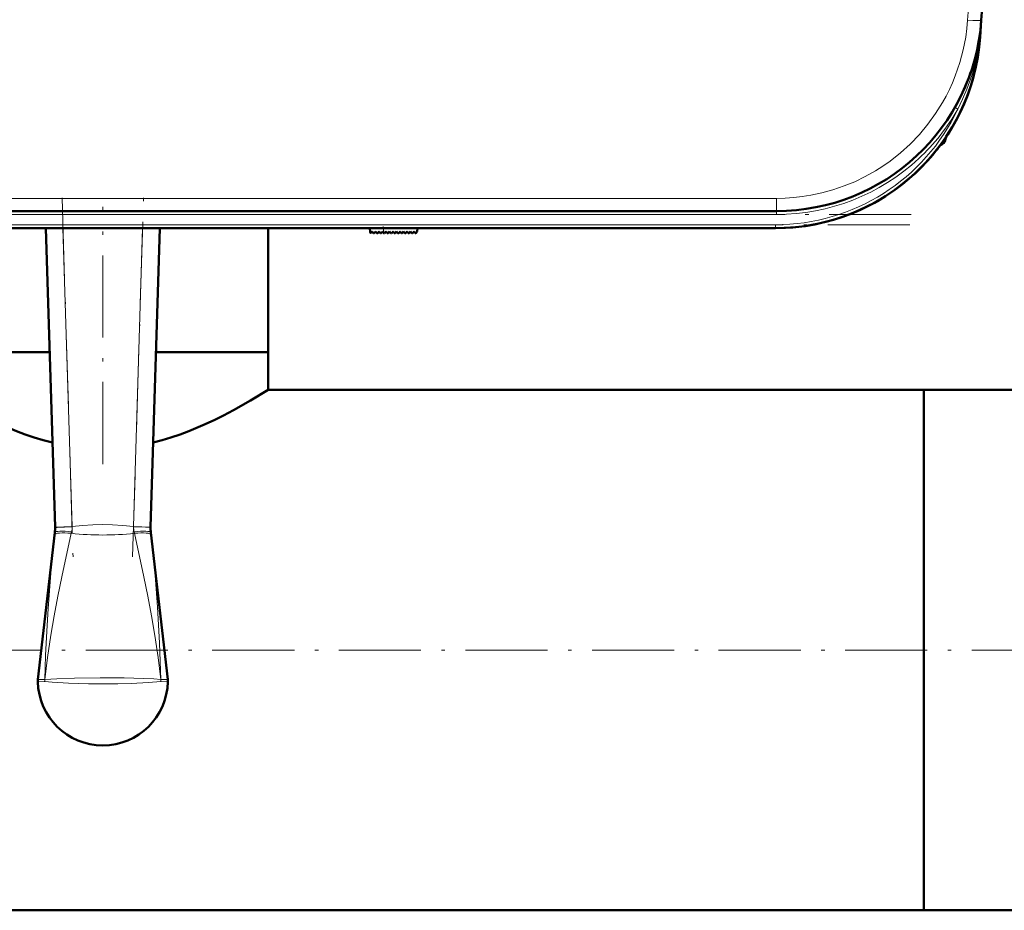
# Model space of a CAD drawing. Extents: x -1358 to 1757, y -1616 to 699.
# Tile 14 of 96: x 285 to 429, y -1611 to -1481. Entities that reach past the tile are written whole.
import ezdxf

# ---------------------------------------------------------------- set-up
doc = ezdxf.new("R2010")
doc.units = 0
doc.linetypes.add('DASHDOT', pattern=[18.5, 12, -3, 0.5, -3])

msp = doc.modelspace()

# ---------------------------------------------------------------- linework, layer by layer
at = {"color": 7, "lineweight": 18}
for p, q in [((423.18, -1481.07), (423.27, -1479.88)), ((425.17, -1481.18), (425.18, -1481.07)), ((424.95, -1483.57), (425, -1483.57)), ((421.44, -1493.91), (421.31, -1493.84)), ((421.75, -1494.07), (421.44, -1493.91)), ((419.94, -1498.27), (419.94, -1498.55)), ((395.25, -1507.12), (198.33, -1507.12)), ((395.25, -1507.12), (395.25, -1508.98)), ((395.25, -1509.48), (198.33, -1509.48)), ((395.25, -1509.48), (395.25, -1508.98)), ((395.08, -1510.98), (198.5, -1510.98)), ((290.97, -1511.48), (292.31, -1555.08)), ((301.28, -1555.08), (302.61, -1511.48)), ((337.86, -1512.21), (337.8, -1511.48)), ((395.08, -1510.98), (395.08, -1511.48)), ((292.31, -1555.08), (289.81, -1555.16)), ((292.31, -1555.08), (292.3, -1555.13)), ((301.28, -1555.13), (301.28, -1555.08)), ((301.28, -1555.08), (303.78, -1555.16)), ((289.74, -1556.3), (289.78, -1555.94)), ((292.22, -1555.84), (292.17, -1556.08)), ((301.41, -1556.08), (301.36, -1555.84)), ((303.8, -1555.94), (303.84, -1556.3)), ((288.31, -1577.46), (288.32, -1577.46)), ((305.27, -1577.46), (305.27, -1577.46))]:
    msp.add_line(p, q, dxfattribs=at)
at = {"color": 7, "lineweight": 50}
for p, q in [((425.26, -1479.88), (425.18, -1481.07)), ((425.18, -1481.07), (425, -1483.57)), ((424.9, -1483.56), (424.91, -1483.51)), ((424.96, -1483.56), (424.91, -1483.94)), ((424.95, -1483.57), (424.91, -1483.93)), ((424.84, -1483.9), (424.85, -1483.9)), ((424.85, -1483.89), (424.85, -1483.89)), ((418.13, -1500.67), (417.83, -1501.03)), ((418.1, -1500.71), (417.83, -1501.03)), ((417.13, -1501.82), (417.33, -1501.59)), ((417.15, -1501.79), (417.13, -1501.82)), ((417.13, -1501.82), (417.14, -1501.81)), ((417.14, -1501.81), (417.13, -1501.81)), ((417.13, -1501.81), (417.13, -1501.82)), ((417.17, -1501.77), (417.16, -1501.78)), ((417.45, -1501.47), (417.3, -1501.63)), ((417.44, -1501.48), (417.3, -1501.63)), ((417.31, -1501.62), (417.37, -1501.55)), ((417.81, -1501.05), (417.79, -1501.08)), ((395.25, -1508.98), (198.33, -1508.98)), ((395.08, -1511.48), (198.5, -1511.48)), ((289.81, -1555.16), (288.47, -1511.48)), ((305.11, -1511.48), (303.78, -1555.16)), ((320.94, -1529.59), (320.94, -1511.48)), ((335.79, -1511.48), (335.84, -1512.06)), ((336.01, -1512.13), (336.16, -1511.98)), ((336.16, -1511.98), (336.3, -1512.18)), ((336.46, -1512.19), (336.67, -1511.98)), ((336.67, -1511.98), (336.81, -1512.18)), ((336.97, -1512.19), (337.18, -1511.98)), ((337.18, -1511.98), (337.32, -1512.18)), ((337.48, -1512.19), (337.69, -1511.98)), ((337.69, -1511.98), (337.83, -1512.18)), ((338.2, -1511.98), (337.99, -1512.19)), ((338.34, -1512.18), (338.2, -1511.98)), ((338.71, -1511.98), (338.5, -1512.19)), ((338.85, -1512.18), (338.71, -1511.98)), ((339.22, -1511.98), (339.01, -1512.19)), ((339.36, -1512.18), (339.22, -1511.98)), ((339.73, -1511.98), (339.52, -1512.19)), ((339.87, -1512.18), (339.73, -1511.98)), ((340.24, -1511.98), (340.03, -1512.19)), ((340.38, -1512.18), (340.24, -1511.98)), ((340.75, -1511.98), (340.54, -1512.19)), ((340.89, -1512.18), (340.75, -1511.98)), ((341.26, -1511.98), (341.05, -1512.19)), ((341.4, -1512.18), (341.26, -1511.98)), ((341.77, -1511.98), (341.56, -1512.19)), ((341.91, -1512.18), (341.77, -1511.98)), ((342.28, -1511.98), (342.07, -1512.19)), ((342.42, -1512.17), (342.28, -1511.98)), ((342.75, -1511.98), (342.58, -1512.18)), ((342.79, -1511.48), (342.75, -1511.98)), ((289.03, -1529.59), (272.64, -1529.59)), ((289.03, -1529.59), (278.08, -1529.59)), ((320.94, -1529.59), (304.56, -1529.59)), ((320.94, -1529.59), (304.56, -1529.59)), ((320.94, -1535.09), (320.94, -1529.59)), ((416.79, -1535.09), (320.94, -1535.09)), ((416.79, -1591.38), (416.79, -1535.09)), ((416.79, -1535.09), (431.79, -1535.09)), ((416.79, -1535.09), (416.79, -1611.19)), ((289.81, -1555.24), (289.81, -1555.16)), ((303.78, -1555.16), (303.77, -1555.24)), ((287.31, -1577.44), (289.78, -1555.95)), ((289.78, -1555.94), (289.78, -1555.95)), ((303.8, -1555.95), (303.8, -1555.94)), ((306.27, -1577.44), (303.8, -1555.95)), ((416.79, -1611.19), (416.79, -1591.38)), ((416.79, -1611.19), (-143.21, -1611.19)), ((416.79, -1611.19), (431.79, -1611.19))]:
    msp.add_line(p, q, dxfattribs=at)
at = {"color": 7, "linetype": 'DASHDOT', "lineweight": 18}
for p, q in [((290.84, -1507.03), (292.44, -1559.53)), ((301.14, -1559.53), (302.74, -1507.03)), ((414.95, -1509.48), (178.64, -1509.48)), ((296.79, -1545.96), (296.79, -1508.34)), ((414.74, -1510.98), (178.85, -1510.98)), ((472.79, -1573.14), (-199.21, -1573.14))]:
    msp.add_line(p, q, dxfattribs=at)
at = {"color": 7, "linetype": 'DASHDOT', "lineweight": 18, "ltscale": 0.028003}
msp.add_line((337.87, -1512.33), (337.78, -1511.21), dxfattribs=at)
at = {"color": 7, "lineweight": 18}
for points in [[(395.25, -1507.12), (396.49, -1507.09), (397.76, -1507), (398.99, -1506.87), (400.26, -1506.67), (401.87, -1506.32), (403.5, -1505.87), (405.15, -1505.31), (406.68, -1504.68), (408.21, -1503.94), (409.71, -1503.09), (410.8, -1502.41), (411.86, -1501.66), (413.36, -1500.48), (414.78, -1499.19), (416.13, -1497.77), (417.37, -1496.28), (418.5, -1494.72), (419.5, -1493.11), (420.03, -1492.16), (420.51, -1491.19), (420.96, -1490.21), (421.36, -1489.23), (422.04, -1487.26), (422.54, -1485.39), (422.9, -1483.55), (423.07, -1482.3), (423.18, -1481.07)], [(424.91, -1483.93), (424.63, -1485.7), (424.26, -1487.44), (423.78, -1489.16), (423.07, -1491.17), (422.45, -1492.64), (421.76, -1494.07)], [(289.81, -1555.24), (289.81, -1555.24), (289.81, -1555.23), (289.84, -1555.23), (290.14, -1555.21), (292.3, -1555.13)], [(292.31, -1555.08), (293.81, -1554.94), (295.33, -1554.84), (296.76, -1554.81), (298.19, -1554.84), (299.73, -1554.93), (301.28, -1555.08)], [(301.28, -1555.13), (303.05, -1555.2), (303.75, -1555.23), (303.77, -1555.23), (303.77, -1555.24)], [(288.3, -1577.46), (288.43, -1573.92), (288.59, -1570.38), (288.79, -1567.09), (289.03, -1563.81), (289.36, -1560.05), (289.74, -1556.3)], [(292.17, -1556.08), (290.8, -1562.42), (290.22, -1565.27), (289.67, -1568.12), (289.18, -1570.99), (288.71, -1574.22), (288.32, -1577.46)], [(305.27, -1577.46), (304.88, -1574.23), (304.4, -1571), (303.91, -1568.13), (303.37, -1565.28), (302.79, -1562.43), (301.41, -1556.08)], [(303.84, -1556.3), (304.37, -1561.55), (304.78, -1566.83), (305.08, -1572.14), (305.28, -1577.46)], [(288.3, -1577.74), (287.32, -1577.77), (287.3, -1577.77), (287.29, -1577.77), (287.29, -1577.77)], [(287.31, -1577.44), (287.31, -1577.44), (287.32, -1577.43), (287.43, -1577.43), (288.3, -1577.46)], [(296.79, -1578.08), (294.7, -1578.06), (291.77, -1577.99), (289.38, -1577.85), (288.3, -1577.74)], [(288.31, -1577.46), (290.06, -1577.33), (292.65, -1577.24), (296.38, -1577.19), (296.79, -1577.19)], [(296.79, -1577.19), (299.89, -1577.22), (302.74, -1577.29), (304.24, -1577.37), (305.27, -1577.46)], [(305.28, -1577.74), (303.47, -1577.91), (300.95, -1578.02), (298.99, -1578.06), (296.79, -1578.08)], [(305.28, -1577.46), (306.24, -1577.43), (306.27, -1577.44), (306.27, -1577.44), (306.27, -1577.44)], [(306.29, -1577.77), (306.29, -1577.77), (306.28, -1577.77), (306.17, -1577.78), (305.28, -1577.74)]]:
    msp.add_lwpolyline(points, dxfattribs=at)
at = {"color": 7, "lineweight": 50}
for points in [[(289.43, -1542.83), (288.09, -1542.48), (286.78, -1542.08), (285.44, -1541.62), (284.15, -1541.13), (282.55, -1540.47), (281.03, -1539.78), (279.13, -1538.84), (277.4, -1537.92), (275.88, -1537.06), (274.28, -1536.11), (272.64, -1535.09)], [(320.94, -1535.09), (318.39, -1536.66), (315.91, -1538.07), (314.45, -1538.84), (313.15, -1539.49), (311.77, -1540.14), (309.38, -1541.15), (308.09, -1541.64), (306.75, -1542.1), (305.47, -1542.48), (304.15, -1542.83)]]:
    msp.add_lwpolyline(points, dxfattribs=at)
for centre, radius, start, end in [((395.25, -1478.98), 30, 270, 356), ((395.08, -1481.48), 30, 270, 356), ((424.98, -1483.47), 0.0872, 210.963, 254.4077), ((395.08, -1481.48), 30, 270, 346.5066), ((395.25, -1478.97), 30, 336.0228, 341.4432), ((395.08, -1481.48), 30, 326.3789, 338.6162), ((395.38, -1479.04), 29.86, 330.2994, 333.6542), ((395.08, -1481.48), 30, 320.0609, 323.3274), ((418.69, -1498.18), 1.3, 290.0791, 343.3985), ((418.69, -1498.18), 1.3, 290.0783, 343.3985), ((411.31, -1495.98), 9, 343.3984, 346.4437), ((411.31, -1495.98), 9, 343.3984, 346.444), ((395.36, -1481.71), 29.63, 318.847, 319.971), ((395.47, -1481.81), 29.49, 318.9322, 320.0996), ((395.08, -1481.48), 30, 317.7896, 319.4459), ((335.94, -1512.05), 0.1, 185, 315), ((336.38, -1512.12), 0.1, 215, 315), ((336.89, -1512.12), 0.1, 215, 315), ((337.4, -1512.12), 0.1, 215, 315), ((337.91, -1512.12), 0.1, 215, 315), ((338.42, -1512.12), 0.1, 215, 315), ((338.93, -1512.12), 0.1, 215, 315), ((339.44, -1512.12), 0.1, 215, 315), ((339.96, -1512.12), 0.1, 215, 315), ((340.47, -1512.12), 0.1, 215, 315), ((340.98, -1512.12), 0.1, 215, 315), ((341.49, -1512.12), 0.1, 215, 315), ((342, -1512.12), 0.1, 215, 315), ((342.5, -1512.11), 0.1, 215, 319.585), ((284.77, -1555.39), 5.04, 353.717, 1.7402), ((308.81, -1555.39), 5.04, 178.2598, 186.283), ((289.82, -1577.72), 2.53, 173.4796, 181.0425), ((296.79, -1577.59), 9.5, 181.0875, 269.9999), ((296.79, -1577.59), 9.5, 270, 358.9168), ((303.79, -1577.72), 2.5, 358.92, 6.5602)]:
    msp.add_arc(centre, radius, start, end, dxfattribs=at)
at = {"color": 7, "lineweight": 18}
for centre, radius, start, end in [((364.44, -1476.82), 60.89, 353.6418, 356.0008), ((395.08, -1481.48), 29.5, 270, 334.723), ((395.26, -1478.99), 30.49, 312.9537, 330.3448), ((395.26, -1478.99), 30.49, 269.9925, 312.9526), ((288.86, -1555.1), 3.45, 347.5497, 359.4352), ((304.73, -1555.1), 3.45, 180.5645, 192.4507), ((296.79, -1512.94), 43.39, 263.889, 276.111), ((291.09, -1577.78), 2.8, 173.4602, 179.3066), ((291.09, -1577.68), 2.79, 175.505, 181.3275), ((302.49, -1577.78), 2.8, 0.6934, 6.5398), ((302.5, -1577.68), 2.79, 358.6725, 4.495)]:
    msp.add_arc(centre, radius, start, end, dxfattribs=at)
for centre, major_axis, ratio, start_param, end_param in [((423.18, -1480.93), (2, -0.14), 0.069587, 4.717255, 6.283185), ((292.23, -1556.57), (2.49, -0.27), 0.191483, 1.613924, 3.135389), ((292.27, -1556.22), (2.48, -0.27), 0.146033, 1.603676, 3.138652), ((301.32, -1556.22), (2.48, 0.27), 0.146033, 0.00294, 1.537917), ((301.35, -1556.57), (2.49, 0.27), 0.191483, 0.006204, 1.527669)]:
    msp.add_ellipse(centre, major_axis=major_axis, ratio=ratio, start_param=start_param, end_param=end_param, dxfattribs=at)
at = {"color": 7, "lineweight": 50}
for centre, major_axis, ratio, start_param, end_param in [((425.4, -1483.6), (0.494, -0.076), 0.164348, 3.1416, 3.606569), ((425.34, -1483.98), (0.494, -0.081), 0.135092, 3.138656, 3.687944), ((425.37, -1483.97), (0.524, -0.085), 0.13753, 3.147561, 3.660275)]:
    msp.add_ellipse(centre, major_axis=major_axis, ratio=ratio, start_param=start_param, end_param=end_param, dxfattribs=at)

doc.saveas('drawing.dxf')
